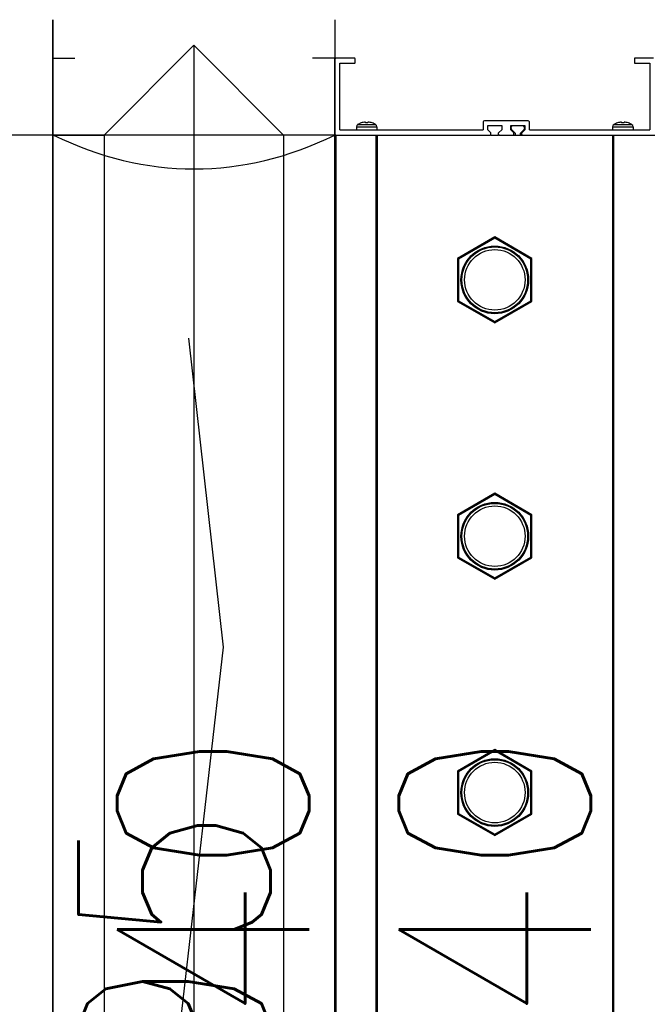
# Model space of a CAD drawing. Header units: millimetres. Extents: x -56303 to -45239, y -20463 to -4540.
# Tile 149 of 256: x -49610 to -49585, y -15317 to -15278. Entities that reach past the tile are written whole.
import ezdxf

# ---------------------------------------------------------------- set-up
doc = ezdxf.new("R2010")
doc.units = ezdxf.units.MM
doc.layers.add('_HVAC_urzadzenia', color=220, linetype='Continuous', lineweight=35)
doc.layers.add('FLUID-N2_cz', color=7, linetype='Continuous')
doc.layers.add('FLUID-N2_cz-75-DIM', color=7, linetype='Continuous')
doc.styles.add('OPIS1', font='ROMANS.SHX', dxfattribs={"width": 0.9})

# ---------------------------------------------------------------- blocks, each defined once
blk = doc.blocks.new('A$C69557CD5')
at = {"lineweight": -3}
for p, q in [((149.56, 130), (149.56, 885)), ((149.56, 885), (158.17, 885)), ((259.56, 885), (250.95, 885)), ((259.56, 130), (259.56, 885)), ((202.43, 775.71), (216.04, 655.24)), ((216.04, 655.24), (199.29, 508.59))]:
    blk.add_line(p, q, dxfattribs=at)
at = {"linetype": 'Continuous', "lineweight": -3}
for p, q in [((259.56, 884.5), (259.56, 855.5)), ((267.31, 885), (260.06, 885)), ((267.56, 883.25), (267.56, 884.75)), ((376.56, 884.75), (376.56, 883.25)), ((384.06, 885), (376.81, 885)), ((261.56, 857), (261.56, 883)), ((261.56, 883), (267.31, 883)), ((376.81, 883), (382.56, 883)), ((382.56, 883), (382.56, 857)), ((335.06, 860.6), (318.06, 860.6)), ((261.56, 857), (317.56, 857)), ((268.06, 858.21), (268.06, 857)), ((268.06, 858.21), (276.06, 858.21)), ((268.52, 859.05), (275.61, 859.05)), ((269.92, 859.72), (269.91, 859.73)), ((271.56, 859.72), (271.56, 860.06)), ((272.56, 859.72), (272.56, 860.06)), ((274.21, 859.73), (274.2, 859.72)), ((276.06, 858.21), (276.06, 857)), ((317.56, 860.1), (317.56, 857)), ((319.16, 858.6), (319.16, 857.2)), ((324.96, 858.6), (319.16, 858.6)), ((319.16, 857.2), (320.56, 855.8)), ((323.56, 855.8), (324.96, 857.2)), ((324.96, 857.2), (324.96, 858.6)), ((328.16, 858.6), (328.16, 857.2)), ((333.96, 858.6), (328.16, 858.6)), ((328.16, 857.2), (329.56, 855.8)), ((330.16, 855.6), (328.61, 857.15)), ((333.51, 857.15), (331.96, 855.6)), ((332.56, 855.8), (333.96, 857.2)), ((333.96, 857.2), (333.96, 858.6)), ((335.56, 857), (335.56, 860.1)), ((335.56, 857), (382.56, 857)), ((368.06, 858.21), (368.06, 857)), ((368.06, 858.21), (376.06, 858.21)), ((368.52, 859.05), (375.61, 859.05)), ((369.92, 859.72), (369.91, 859.73)), ((371.56, 859.72), (371.56, 860.06)), ((372.56, 859.72), (372.56, 860.06)), ((374.21, 859.73), (374.2, 859.72)), ((376.06, 858.21), (376.06, 857)), ((259.56, 855), (149.56, 855)), ((149.56, 855), (149.56, 160)), ((259.56, 160), (259.56, 855)), ((259.56, 855), (259.56, 160)), ((259.56, 855), (320.31, 855)), ((260.06, 855), (260.06, 160)), ((275.66, 855), (275.66, 160)), ((276.16, 855), (276.16, 160)), ((320.56, 855.25), (320.56, 855.8)), ((320.56, 855), (323.56, 855)), ((323.56, 855.25), (323.56, 855.8)), ((323.81, 855), (329.31, 855)), ((329.56, 855.25), (329.56, 855.8)), ((329.56, 855), (332.56, 855)), ((330.16, 855), (330.16, 855.6)), ((331.96, 855.6), (331.96, 855)), ((332.56, 855.25), (332.56, 855.8)), ((332.81, 855), (384.56, 855)), ((367.96, 855), (367.96, 160)), ((368.46, 855), (368.46, 160)), ((322.06, 815.24), (307.56, 806.87)), ((322.06, 814.78), (307.96, 806.64)), ((322.06, 814.78), (322.06, 815.24)), ((336.56, 806.87), (322.06, 815.24)), ((336.16, 806.64), (322.06, 814.78)), ((307.56, 806.87), (307.56, 790.13)), ((307.96, 806.64), (307.56, 806.87)), ((307.96, 806.64), (307.96, 790.36)), ((336.16, 806.64), (336.56, 806.87)), ((336.16, 790.36), (336.16, 806.64)), ((336.56, 790.13), (336.56, 806.87)), ((307.96, 790.36), (307.56, 790.13)), ((307.56, 790.13), (322.06, 781.76)), ((307.96, 790.36), (322.06, 782.22)), ((322.06, 782.22), (336.16, 790.36)), ((322.06, 781.76), (336.56, 790.13)), ((336.16, 790.36), (336.56, 790.13)), ((322.06, 782.22), (322.06, 781.76)), ((322.06, 715.24), (307.56, 706.87)), ((322.06, 714.78), (307.96, 706.64)), ((322.06, 714.78), (322.06, 715.24)), ((336.56, 706.87), (322.06, 715.24)), ((336.16, 706.64), (322.06, 714.78)), ((307.56, 706.87), (307.56, 690.13)), ((307.96, 706.64), (307.56, 706.87)), ((336.16, 706.64), (336.56, 706.87)), ((336.56, 690.13), (336.56, 706.87)), ((307.96, 706.64), (307.96, 690.36)), ((336.16, 690.36), (336.16, 706.64)), ((307.96, 690.36), (307.56, 690.13)), ((307.56, 690.13), (322.06, 681.76)), ((307.96, 690.36), (322.06, 682.22)), ((322.06, 682.22), (336.16, 690.36)), ((322.06, 681.76), (336.56, 690.13)), ((336.16, 690.36), (336.56, 690.13)), ((322.06, 682.22), (322.06, 681.76)), ((322.06, 615.24), (307.56, 606.87)), ((322.06, 614.78), (307.96, 606.64)), ((322.06, 614.78), (322.06, 615.24)), ((336.56, 606.87), (322.06, 615.24)), ((336.16, 606.64), (322.06, 614.78)), ((307.56, 606.87), (307.56, 590.13)), ((307.96, 606.64), (307.56, 606.87)), ((307.96, 606.64), (307.96, 590.36)), ((336.16, 606.64), (336.56, 606.87)), ((336.16, 590.36), (336.16, 606.64)), ((336.56, 590.13), (336.56, 606.87)), ((307.96, 590.36), (307.56, 590.13)), ((307.56, 590.13), (322.06, 581.76)), ((307.96, 590.36), (322.06, 582.22)), ((322.06, 582.22), (336.16, 590.36)), ((322.06, 581.76), (336.56, 590.13)), ((336.16, 590.36), (336.56, 590.13)), ((322.06, 582.22), (322.06, 581.76))]:
    blk.add_line(p, q, dxfattribs=at)
for centre, major_axis, start_param, end_param in [((260.06, 884.5), (-0.354, 0.354), -0.785398, 0.785398), ((267.31, 884.75), (0.177, 0.177), 5.497787, 7.068583), ((376.81, 884.75), (-0.177, 0.177), -0.785398, 0.785398), ((267.31, 883.25), (-0.177, 0.177), 2.356194, 3.926991), ((376.81, 883.25), (0.177, 0.177), 2.356194, 3.926991), ((318.06, 860.1), (-0.354, 0.354), -0.785398, 0.785398), ((335.06, 860.1), (0.354, 0.354), 5.497787, 7.068583), ((269.06, 858.21), (0.707, 0.707), 1.36233, 2.356194), ((272.06, 853.6), (4.6, 4.6), 1.122516, 1.36233), ((272.06, 853.6), (-4.58, 4.58), -0.70817, -0.448576), ((272.06, 852.6), (5.04, 5.04), 0.715259, 0.855537), ((272.06, 853.6), (-4.58, 4.58), -1.122221, -0.862627), ((272.06, 853.6), (4.6, 4.6), 0.208467, 0.44828), ((275.06, 858.21), (-0.707, 0.707), 3.926991, 4.920856), ((329.21, 857.75), (0.6, 0.6), 1.374447, 3.141593), ((332.91, 857.75), (0.6, 0.6), 4.712389, 7.068583), ((369.06, 858.21), (0.707, 0.707), 1.36233, 2.356194), ((372.06, 853.6), (-4.6, 4.6), -0.44828, -0.208467), ((372.06, 853.6), (-4.58, 4.58), -0.70817, -0.448576), ((372.06, 852.6), (5.04, 5.04), 0.715259, 0.855537), ((372.06, 853.6), (-4.58, 4.58), -1.122221, -0.862627), ((372.06, 853.6), (4.6, 4.6), 0.208467, 0.44828), ((375.06, 858.21), (-0.707, 0.707), 3.926991, 4.920856), ((260.06, 855.5), (0.354, 0.354), 2.356194, 3.926991), ((320.31, 855.25), (-0.177, 0.177), 2.356194, 3.926991), ((323.81, 855.25), (0.177, 0.177), 2.356194, 3.926991), ((329.31, 855.25), (-0.177, 0.177), 2.356194, 3.926991), ((332.81, 855.25), (0.177, 0.177), 2.356194, 3.926991), ((322.06, 798.5), (-9.33, 9.33), 3.926991, 10.210176), ((322.06, 798.5), (9.25, 9.25), 5.497787, 11.780972), ((322.06, 798.5), (-9.07, 9.07), 3.926991, 10.210176), ((322.06, 798.5), (-8.35, 8.35), 3.926991, 10.210176), ((322.06, 698.5), (-9.33, 9.33), 3.926991, 10.210176), ((322.06, 698.5), (9.25, 9.25), 5.497787, 11.780972), ((322.06, 698.5), (-9.07, 9.07), 3.926991, 10.210176), ((322.06, 698.5), (8.35, 8.35), 5.497787, 11.780972), ((322.06, 598.5), (-9.33, 9.33), 3.926991, 10.210176), ((322.06, 598.5), (-9.25, 9.25), 3.926991, 10.210176), ((322.06, 598.5), (-9.07, 9.07), 3.926991, 10.210176), ((322.06, 598.5), (8.35, 8.35), 5.497787, 11.780972)]:
    blk.add_ellipse(centre, major_axis=major_axis, ratio=1, start_param=start_param, end_param=end_param, dxfattribs=at)
at = {"lineweight": -3}
blk.add_ellipse((204.69, 1165.11), major_axis=(0, 323.33), ratio=0.599714, start_param=2.854685, end_param=3.428501, dxfattribs=at)
blk = doc.blocks.new('*U248')
at = {"color": 0, "linetype": 'ByBlock', "lineweight": -2}
blk.add_line((297.5, -650), (297.5, -600), dxfattribs=at)
at = {"color": 64, "linetype": 'Continuous', "lineweight": -2}
blk.add_line((342.5, -650), (-442.5, -650), dxfattribs=at)
blk = doc.blocks.new('*U246')
at = {"color": 64, "linetype": 'Continuous', "lineweight": -2}
for p, q in [((-55, -392.5), (-55, 392.5)), ((55, 392.5), (55, -392.5))]:
    blk.add_line(p, q, dxfattribs=at)
at = {"color": 0, "linetype": 'ByBlock', "lineweight": -2}
for p, q in [((-35, 347.5), (0, 382.5)), ((0, 382.5), (35, 347.5)), ((-55, 347.5), (-35, 347.5)), ((-35, 347.5), (-35, -347.5)), ((55, 347.5), (35, 347.5)), ((35, 347.5), (35, -347.5))]:
    blk.add_line(p, q, dxfattribs=at)
at = {"color": 7, "linetype": 'Continuous'}
blk.add_line((0, 382.5), (0, -382.5), dxfattribs=at)

msp = doc.modelspace()

# ---------------------------------------------------------------- block references
at = {"layer": '_HVAC_urzadzenia', "xscale": 0.09999999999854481, "yscale": 0.1000000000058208, "zscale": 0.1}
msp.add_blockref('A$C69557CD5', (-49623.4, -15368.138), dxfattribs=at)
at = {"layer": 'FLUID-N2_cz', "color": 64, "linetype": 'Continuous', "xscale": 0.1000000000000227, "yscale": 0.1000000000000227, "zscale": 0.1, "rotation": 89.99999999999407}
msp.add_blockref('*U248', (-49673.444, -15312.388), dxfattribs=at)
at = {"layer": 'FLUID-N2_cz', "color": 64, "linetype": 'Continuous', "xscale": 0.1000000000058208, "yscale": 0.1000000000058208, "zscale": 0.1}
msp.add_blockref('*U246', (-49602.944, -15317.388), dxfattribs=at)

# ---------------------------------------------------------------- texts
at = {"layer": 'FLUID-N2_cz-75-DIM', "color": 61, "char_height": 7.5, "attachment_point": 5, "rotation": 90, "style": 'OPIS1'}
for insert in [(-49608.444, -15317.388), (-49597.444, -15317.388)]:
    msp.add_mtext('695\\P1340', dxfattribs=dict(at, insert=insert))

doc.saveas('drawing.dxf')
